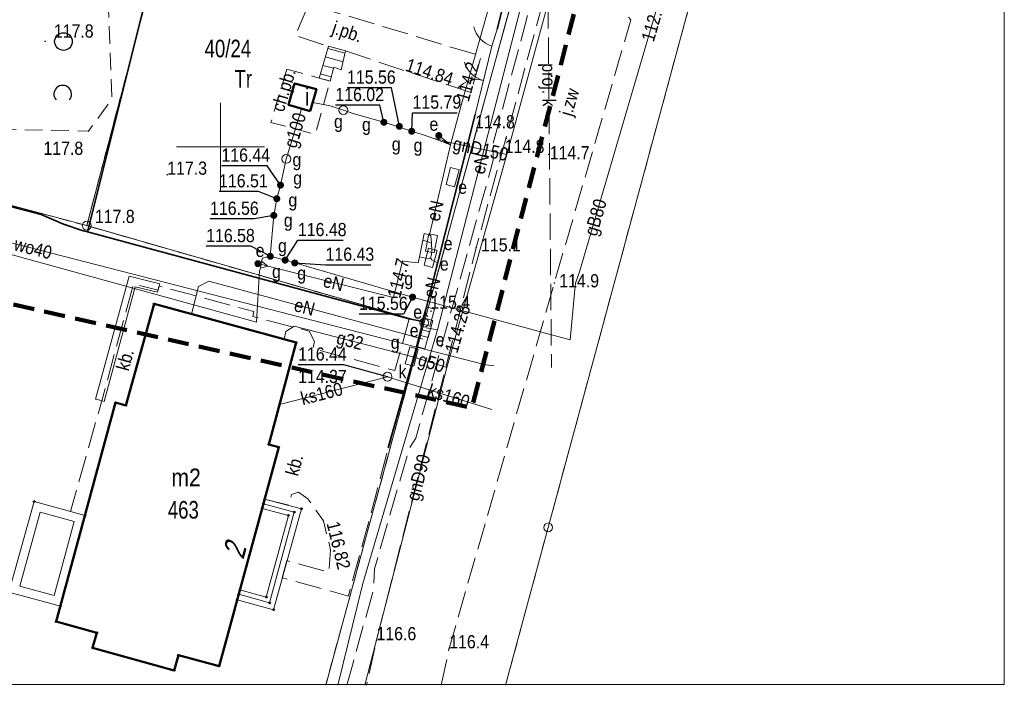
# Model space of a CAD drawing. Header units: metres. Extents: x 6532801 to 6532945, y 6021209 to 6021424.
# Tile 6 of 11: x 6532889 to 6532944, y 6021219 to 6021257. Entities that reach past the tile are written whole.
import ezdxf
from ezdxf.enums import TextEntityAlignment as Align

# ---------------------------------------------------------------- set-up
doc = ezdxf.new("R2010")
doc.units = ezdxf.units.M
doc.header["$MEASUREMENT"] = 0
for name, pattern in [('1.0_0.5', [1.5, 1, -0.5]), ('1.5_0.5', [2, 1.5, -0.5]), ('219-500', [0]), ('4', [1.8, 1.2, -0.6]), ('egug-500', [1, 0.5, -0.5]), ('otob_500', [0]), ('otof_500', [0])]:
    doc.linetypes.add(name, pattern=pattern)
doc.layers.get('0').update_dxf_attribs({"color": 2, "linetype": 'CONTINUOUS', "lineweight": 5})
for name, color, linetype in [('202-punkt graniczny', 7, 'CONTINUOUS'), ('210-oznaczenie konturu użytku gruntowego', 7, 'CONTINUOUS'), ('211-numer działki ewidencyjnej', 7, 'CONTINUOUS'), ('218-kontur użytku gruntowego', 7, 'CONTINUOUS'), ('219-działka ewidencyjna', 7, 'CONTINUOUS'), ('238-Punkt adresowy budynku', 7, 'CONTINUOUS'), ('312-budynek ewidencyjny', 7, 'CONTINUOUS'), ('312-oznaczenie budynku ewidencyjnego', 7, 'CONTINUOUS'), ('312-oznaczenie budynku ewidencyjnego-Atr117', 7, 'CONTINUOUS'), ('352-schody', 7, 'CONTINUOUS'), ('brama', 7, 'CONTINUOUS'), ('budynek', 7, 'CONTINUOUS'), ('budynek-Atr117', 7, 'CONTINUOUS'), ('chodnik', 7, 'CONTINUOUS'), ('chodnik-Atr17', 7, 'CONTINUOUS'), ('elektroenergetyczne urządzenie techniczne', 7, 'CONTINUOUS'), ('elektroenergetyczne urządzenie techniczne-Atr17', 7, 'CONTINUOUS'), ('furtka', 7, 'CONTINUOUS'), ('jezdnia', 7, 'CONTINUOUS'), ('jezdnia-Atr17', 7, 'CONTINUOUS'), ('Obszar opracowania', 7, 'CONTINUOUS'), ('obszar utwardzony', 7, 'CONTINUOUS'), ('obszar utwardzony-Atr17', 7, 'CONTINUOUS'), ('ogrodzenie trwałe', 7, 'CONTINUOUS'), ('pikieta naturalna', 7, 'CONTINUOUS'), ('pikieta naturalna-Atr2', 7, 'CONTINUOUS'), ('pikieta sztuczna', 7, 'CONTINUOUS'), ('pikieta sztuczna-Atr2', 7, 'CONTINUOUS'), ('przewód elektroenergetyczny podziemny', 7, 'CONTINUOUS'), ('przewód elektroenergetyczny podziemny - ob. projektowany', 7, 'CONTINUOUS'), ('przewód elektroenergetyczny podziemny-Atr1', 7, 'CONTINUOUS'), ('przewód gazowy', 7, 'CONTINUOUS'), ('przewód gazowy-Atr1', 7, 'CONTINUOUS'), ('przewód kanalizacyjny', 7, 'CONTINUOUS'), ('przewód kanalizacyjny - ob. projektowany', 7, 'CONTINUOUS'), ('przewód kanalizacyjny - ob. projektowany-Atr1', 7, 'CONTINUOUS'), ('przewód kanalizacyjny-Atr1', 7, 'CONTINUOUS'), ('przewód wodociągowy', 7, 'CONTINUOUS'), ('przewód wodociągowy-Atr1', 7, 'CONTINUOUS'), ('Punkt budynku', 7, 'CONTINUOUS'), ('Ramki i opis wydruku', 7, 'CONTINUOUS'), ('rzędna', 7, 'CONTINUOUS'), ('rzędna-Atr2', 7, 'CONTINUOUS'), ('rzędna-Atr3', 7, 'CONTINUOUS'), ('schody w ciągu komunikacyjnym', 7, 'CONTINUOUS'), ('szafa elektroenergetyczna lub kontener', 7, 'CONTINUOUS'), ('szafa elektroenergetyczna lub kontener-Atr17', 7, 'CONTINUOUS'), ('szafa gazowa lub kontener', 7, 'CONTINUOUS'), ('szafa gazowa lub kontener-Atr17', 7, 'CONTINUOUS'), ('taras', 7, 'CONTINUOUS'), ('Wstawianie ramki sekcyjnej z opisem', 7, 'CONTINUOUS'), ('właz do komory lub kanału - okrągły', 7, 'CONTINUOUS'), ('właz do komory lub kanału - okrągły-Atr17', 7, 'CONTINUOUS'), ('zadrzewienie  zakrzewienie', 7, 'CONTINUOUS'), ('zasuwa lub zawór', 7, 'CONTINUOUS'), ('zasuwa lub zawór-Atr17', 7, 'CONTINUOUS'), ('ściana oporowa (linia)', 7, 'CONTINUOUS')]:
    doc.layers.add(name, color=color, linetype=linetype)
doc.styles.get("Standard").update_dxf_attribs({"font": 'Working1250', "width": 0.75})
doc.linetypes.add('902-500', pattern='A,3.75,0,[1,ksztalty.shx,S=0.5,R=0,X=0,Y=0],3.75', length=7.5)
doc.linetypes.add('otdn_500', pattern='A,5,0,[21,ksztalty.shx,S=0.5,R=0,X=-1,Y=0]', length=5)

# ---------------------------------------------------------------- blocks, each defined once
blk = doc.blocks.new('PUNKTBUD')
at = {"color": 0}
blk.add_circle((0, 0), 0.045, dxfattribs=at)
blk = doc.blocks.new('202')
at = {"color": 0, "linetype": 'Continuous', "lineweight": 0}
blk.add_circle((0, 0), 0.25, dxfattribs=at)
blk = doc.blocks.new('US22')
at = {"color": 0, "linetype": 'Continuous', "lineweight": 13}
blk.add_circle((0, 0), 0.25, dxfattribs=at)
blk = doc.blocks.new('PW01')
at = {"linetype": 'Continuous', "lineweight": 13}
h = blk.add_hatch(color=0, dxfattribs=at)
edge = h.paths.add_edge_path()
edge.add_arc((0, 0), 0.045, 0, 360)
blk = doc.blocks.new('US20')
at = {"color": 0, "linetype": 'Continuous', "lineweight": 13}
for p, q in [((-0.5, -0.25), (-0.5, 0.25)), ((-0.5, 0.25), (0.5, 0.25)), ((0.5, -0.25), (0.5, 0.25)), ((-0.5, -0.25), (0.5, -0.25))]:
    blk.add_line(p, q, dxfattribs=at)
blk = doc.blocks.new('US18')
at = {"color": 0, "linetype": 'Continuous', "lineweight": 13}
for p, q in [((-0.5, -0.25), (-0.5, 0.25)), ((-0.5, 0.25), (0.5, 0.25)), ((0.5, -0.25), (0.5, 0.25)), ((-0.5, -0.25), (0.5, -0.25))]:
    blk.add_line(p, q, dxfattribs=at)
blk = doc.blocks.new('US25')
at = {"linetype": 'Continuous', "lineweight": 0}
h = blk.add_hatch(color=0, dxfattribs=at)
edge = h.paths.add_edge_path()
edge.add_arc((0, 0), 0.2, 0, 360)
blk = doc.blocks.new('OK02')
at = {"color": 0, "linetype": 'Continuous', "lineweight": 0}
for centre, start, end in [((-1.5, 0), 0, 60), ((1.5, 0), 120, 180)]:
    blk.add_arc(centre, 1.5, start, end, dxfattribs=at)
blk = doc.blocks.new('OK04')
at = {"color": 0, "linetype": 'Continuous', "lineweight": 0}
blk.add_arc((1.5, 0.001), 1.5, 120, 180, dxfattribs=at)
blk = doc.blocks.new('OTZK1')
at = {"color": 0, "linetype": 'Continuous'}
blk.add_circle((0, 0), 0.5, dxfattribs=at)
blk = doc.blocks.new('OTZK2')
at = {"color": 0, "linetype": 'Continuous'}
blk.add_arc((0, 0), 0.5, 318.85, 221.162, dxfattribs=at)

msp = doc.modelspace()

# ---------------------------------------------------------------- linework, layer by layer
at = {"layer": '218-kontur użytku gruntowego', "color": 3, "linetype": 'egug-500', "lineweight": 18, "flags": 128}
for points in [[(6532918.6, 6021228.38), (6532937.08, 6021296.73)], [(6532897.43, 6021264.68), (6532892.4, 6021245.52)], [(6532892.4, 6021245.52), (6532897.43, 6021264.68)], [(6532911.56, 6021240.01), (6532916.81, 6021259.31)], [(6532916.81, 6021259.31), (6532911.56, 6021240.01)], [(6532892.4, 6021245.52), (6532874.38, 6021250.32)], [(6532874.38, 6021250.32), (6532892.4, 6021245.52)], [(6532892.4, 6021245.52), (6532911.56, 6021240.01)], [(6532911.56, 6021240.01), (6532892.4, 6021245.52)], [(6532905.969, 6021219.41), (6532911.56, 6021240.01)], [(6532911.56, 6021240.01), (6532905.969, 6021219.41)], [(6532916.181, 6021219.41), (6532918.6, 6021228.38)]]:
    msp.add_lwpolyline(points, dxfattribs=at)
at = {"layer": '219-działka ewidencyjna', "color": 7, "linetype": '219-500', "lineweight": 18, "flags": 128}
for points in [[(6532918.6, 6021228.38), (6532937.08, 6021296.73)], [(6532892.4, 6021245.52), (6532897.43, 6021264.68)], [(6532911.56, 6021240.01), (6532916.81, 6021259.31)], [(6532892.4, 6021245.52), (6532874.38, 6021250.32)], [(6532892.4, 6021245.52), (6532911.56, 6021240.01)], [(6532905.969, 6021219.41), (6532911.56, 6021240.01)], [(6532916.181, 6021219.41), (6532918.6, 6021228.38)]]:
    msp.add_lwpolyline(points, dxfattribs=at)
at = {"layer": '312-budynek ewidencyjny', "color": 7, "linetype": 'Continuous', "lineweight": 50, "flags": 128}
for points in [[(6532894.62, 6021235.31), (6532896.22, 6021241.08)], [(6532896.22, 6021241.08), (6532904.29, 6021238.88)], [(6532904.29, 6021238.88), (6532902.73, 6021233.09)], [(6532890.66, 6021223.03), (6532894.04, 6021235.47)], [(6532894.04, 6021235.47), (6532894.62, 6021235.31)], [(6532902.73, 6021233.09), (6532903.3, 6021232.93)], [(6532903.3, 6021232.93), (6532899.91, 6021220.5)], [(6532892.97, 6021222.4), (6532890.66, 6021223.03)], [(6532892.73, 6021221.53), (6532892.97, 6021222.4)], [(6532897.37, 6021220.26), (6532892.73, 6021221.53)], [(6532897.6, 6021221.12), (6532897.37, 6021220.26)], [(6532899.91, 6021220.5), (6532897.6, 6021221.12)]]:
    msp.add_lwpolyline(points, dxfattribs=at)
at = {"layer": '352-schody', "color": 7, "linetype": 'Continuous', "lineweight": 18, "flags": 128}
for points in [[(6532902.5, 6021229.99), (6532904.59, 6021229.44), (6532903.01, 6021223.7), (6532900.94, 6021224.26), (6532901.03, 6021224.58), (6532902.78, 6021224.09), (6532904.18, 6021229.25), (6532902.43, 6021229.72)], [(6532902.5, 6021229.99), (6532904.59, 6021229.44), (6532903.01, 6021223.7), (6532900.94, 6021224.26), (6532901.03, 6021224.58), (6532902.78, 6021224.09), (6532904.18, 6021229.25), (6532902.43, 6021229.72)], [(6532902.43, 6021229.72), (6532904.18, 6021229.25), (6532902.78, 6021224.09), (6532901.03, 6021224.58), (6532901.1, 6021224.84), (6532902.59, 6021224.42), (6532903.85, 6021229.06), (6532902.36, 6021229.46)], [(6532902.43, 6021229.72), (6532904.18, 6021229.25), (6532902.78, 6021224.09), (6532901.03, 6021224.58), (6532901.1, 6021224.84), (6532902.59, 6021224.42), (6532903.85, 6021229.06), (6532902.36, 6021229.46)]]:
    msp.add_lwpolyline(points, close=True, dxfattribs=at)
at = {"layer": 'brama', "color": 7, "linetype": 'otob_500', "lineweight": 18, "flags": 128}
msp.add_lwpolyline([(6532914.46, 6021251.83), (6532915.4, 6021255.71)], dxfattribs=at)
at = {"layer": 'budynek', "color": 7, "linetype": 'Continuous', "lineweight": 50, "flags": 128}
msp.add_lwpolyline([(6532905.08, 6021252.02), (6532905.44, 6021253.27), (6532904.2, 6021253.6), (6532903.85, 6021252.39)], close=True, dxfattribs=at)
at = {"layer": 'chodnik', "color": 7, "linetype": '1.0_0.5', "lineweight": 18, "flags": 128}
for points in [[(6532903.76, 6021254.4), (6532902.86, 6021251.38), (6532905.38, 6021250.71), (6532906.22, 6021253.73), (6532905.6, 6021253.9)], [(6532903.85, 6021252.39), (6532904.2, 6021253.6), (6532905.44, 6021253.27), (6532905.08, 6021252.02)]]:
    msp.add_lwpolyline(points, close=True, dxfattribs=at)
at = {"layer": 'furtka', "color": 7, "linetype": 'otof_500', "lineweight": 18, "flags": 128}
msp.add_lwpolyline([(6532915.4, 6021255.71), (6532915.7, 6021256.67)], dxfattribs=at)
at = {"layer": 'jezdnia', "color": 7, "linetype": '1.5_0.5', "lineweight": 18, "flags": 128}
msp.add_lwpolyline([(6532912.529, 6021219.41), (6532912.98, 6021221.51), (6532918.95, 6021242.26), (6532923.29, 6021257.2), (6532922.3, 6021258.55), (6532918.66, 6021259.53), (6532914.51, 6021244.27), (6532908.85, 6021221.97), (6532908.29, 6021219.41)], dxfattribs=at)
msp.add_lwpolyline([(6532907.09, 6021255.44), (6532914.21, 6021253.08), (6532914.79, 6021255.15), (6532905, 6021258.1), (6532904.24, 6021256.32), (6532906.12, 6021255.71)], close=True, dxfattribs=at)
at = {"layer": 'Obszar opracowania', "color": 3, "linetype": '4', "lineweight": 200, "flags": 128}
msp.add_lwpolyline([(6532859.8, 6021351.42), (6532875.32, 6021346.3), (6532934.68, 6021313.91), (6532914.26, 6021235.16), (6532815.99, 6021257.34), (6532829.54, 6021340.4)], close=True, dxfattribs=at)
at = {"layer": 'obszar utwardzony', "color": 7, "linetype": '1.5_0.5', "lineweight": 18, "flags": 128}
msp.add_lwpolyline([(6532891.47, 6021229.28), (6532892.3, 6021229.06), (6532894.04, 6021235.47), (6532894.62, 6021235.31), (6532896.22, 6021241.08), (6532904.29, 6021238.88), (6532902.73, 6021233.09), (6532903.3, 6021232.93), (6532902.5, 6021229.99), (6532903.89, 6021229.64), (6532904.03, 6021230.25), (6532904.43, 6021230.38), (6532904.95, 6021230.01), (6532905.84, 6021228.75), (6532906.24, 6021227.11), (6532906.14, 6021225.84), (6532903.76, 6021226.5), (6532903.5, 6021225.51), (6532907.26, 6021224.48), (6532907.53, 6021225.49), (6532908.27, 6021228.17), (6532909.52, 6021232.9), (6532910.9, 6021237.79), (6532911.04, 6021238.33), (6532911.49, 6021240.08), (6532910.71, 6021240.22), (6532909.9, 6021237.29), (6532905.24, 6021238.53), (6532905.33, 6021238.93), (6532905.03, 6021239.53), (6532901.83, 6021240.35), (6532901.89, 6021240.64), (6532896.51, 6021242.09), (6532896.45, 6021241.86), (6532895.05, 6021242.2), (6532893.25, 6021235.57)], close=True, dxfattribs=at)
at = {"layer": 'ogrodzenie trwałe', "color": 7, "linetype": '902-500', "lineweight": 35, "flags": 128}
for points in [[(6532916.42, 6021259.56), (6532908.27, 6021261.93), (6532897.37, 6021264.85), (6532892.44, 6021245.16), (6532910.71, 6021240.22)], [(6532916.42, 6021259.56), (6532915.7, 6021256.67)], [(6532914.46, 6021251.83), (6532911.49, 6021240.08)], [(6532874.09, 6021250.27), (6532889.81, 6021246.15), (6532891.07, 6021245.6), (6532892.19, 6021245.23), (6532892.44, 6021245.16)], [(6532909.52, 6021232.9), (6532910.9, 6021237.79), (6532911.04, 6021238.33), (6532911.49, 6021240.08), (6532910.71, 6021240.22)]]:
    msp.add_lwpolyline(points, dxfattribs=at)
at = {"layer": 'przewód elektroenergetyczny podziemny', "color": 1, "linetype": 'Continuous', "lineweight": 18, "flags": 128}
for points in [[(6532849.03, 6021323.68), (6532847.28, 6021321.84), (6532854.39, 6021313.88), (6532859.97, 6021317.13), (6532866.1, 6021318.2), (6532870.54, 6021317.81), (6532883.57, 6021315.79), (6532887.35, 6021315.4), (6532889.54, 6021314.13), (6532908.66, 6021308.67), (6532920.57, 6021306.28), (6532926.79, 6021304.62), (6532928.01, 6021302.62), (6532928.37, 6021301.6), (6532928.37, 6021300.93), (6532927.97, 6021299.64), (6532919.57, 6021268.6), (6532918.88, 6021266.88), (6532918.61, 6021265.01), (6532917.42, 6021259.43), (6532912.31, 6021239.61), (6532911.67, 6021239.71)], [(6532901.8, 6021262.95), (6532910.58, 6021260.74), (6532915.62, 6021259.35), (6532913.65, 6021252.36), (6532913.05, 6021250.11)], [(6532913.05, 6021250.11), (6532912.1, 6021250.47)], [(6532913.05, 6021250.11), (6532912.39, 6021250.64)], [(6532913.05, 6021250.11), (6532912.56, 6021250.37)], [(6532913.05, 6021250.11), (6532911.86, 6021245)], [(6532911.56, 6021245.08), (6532911.48, 6021244.69), (6532911.29, 6021243.74)], [(6532911.86, 6021245), (6532911.56, 6021245.08)], [(6532911.86, 6021245), (6532911.94, 6021244.94), (6532911.97, 6021244.52)], [(6532911.97, 6021244.52), (6532911.78, 6021244.6), (6532911.48, 6021244.69)], [(6532911.92, 6021243.69), (6532911.97, 6021243.88), (6532911.99, 6021244.09), (6532911.97, 6021244.52)], [(6532911.29, 6021243.74), (6532911.21, 6021243.4), (6532910.33, 6021243.5), (6532909.82, 6021241.44), (6532902.68, 6021243.21)], [(6532911.29, 6021243.74), (6532911.8, 6021243.63), (6532911.92, 6021243.69)], [(6532911.77, 6021240.36), (6532911.66, 6021240.46), (6532911.64, 6021240.68), (6532912.34, 6021243.38), (6532911.99, 6021243.58), (6532911.92, 6021243.69)], [(6532902.68, 6021243.21), (6532902.12, 6021243.36)], [(6532902.68, 6021243.21), (6532902.26, 6021243.11)], [(6532902.68, 6021243.21), (6532902.33, 6021243.5)], [(6532898.35, 6021240.5), (6532898.75, 6021242.06), (6532899.34, 6021242.36), (6532910.75, 6021239.28), (6532911.49, 6021239.07)], [(6532912.31, 6021239.61), (6532908.07, 6021225.19), (6532906.649, 6021219.41)]]:
    msp.add_lwpolyline(points, dxfattribs=at)
at = {"layer": 'przewód elektroenergetyczny podziemny - ob. projektowany', "color": 1, "linetype": '1.5_0.5', "lineweight": 18, "flags": 128}
msp.add_lwpolyline([(6532907.168, 6021219.41), (6532907.52, 6021220.68), (6532908.68, 6021224.86), (6532908.73, 6021226.02), (6532910.7, 6021232.83), (6532911.08, 6021233.44), (6532915.48, 6021249.23), (6532915.47, 6021250.17), (6532917.79, 6021258.77), (6532917.94, 6021259.31)], dxfattribs=at)
at = {"layer": 'przewód gazowy', "color": 52, "linetype": 'Continuous', "lineweight": 18, "flags": 128}
for points in [[(6532932.17, 6021283.89), (6532925, 6021258.66), (6532919.14, 6021260.22), (6532916.25, 6021249.56), (6532912.84, 6021237.47), (6532908.184, 6021219.41)], [(6532925, 6021258.66), (6532920.38, 6021242.9), (6532920.15, 6021242.26), (6532920.1, 6021241.69), (6532919.85, 6021239.03), (6532910.9, 6021241.46), (6532904.21, 6021243.4), (6532903.66, 6021243.56), (6532902.82, 6021243.78)], [(6532904.59, 6021252.16), (6532903.8, 6021249.55), (6532903.73, 6021249.31), (6532903.6, 6021248.76), (6532903.4, 6021247.82), (6532903.19, 6021247.05), (6532903.02, 6021246.1), (6532902.82, 6021243.78)], [(6532916.25, 6021249.56), (6532912.84, 6021250.28), (6532912.56, 6021250.37), (6532912.1, 6021250.47), (6532911.73, 6021250.6), (6532910.85, 6021250.88), (6532909.27, 6021251.39), (6532907.58, 6021251.87), (6532906.97, 6021252.08), (6532906.23, 6021252.32), (6532905.23, 6021252.52)], [(6532859.04, 6021251.89), (6532902.03, 6021240.04), (6532902.21, 6021242.96)], [(6532902.21, 6021242.96), (6532902.26, 6021243.11), (6532902.33, 6021243.5), (6532902.38, 6021243.68), (6532902.82, 6021243.78)], [(6532910.85, 6021238.09), (6532904.18, 6021239.81), (6532903.71, 6021239.5), (6532903.61, 6021239.06)], [(6532910.85, 6021238.09), (6532912.84, 6021237.47)]]:
    msp.add_lwpolyline(points, dxfattribs=at)
at = {"layer": 'przewód kanalizacyjny', "color": 34, "linetype": 'Continuous', "lineweight": 18, "flags": 128}
for points in [[(6532903.34, 6021235.36), (6532909.48, 6021236.94)], [(6532915.4, 6021235.07), (6532909.48, 6021236.94)]]:
    msp.add_lwpolyline(points, dxfattribs=at)
at = {"layer": 'przewód kanalizacyjny - ob. projektowany', "color": 34, "linetype": '1.5_0.5', "lineweight": 18, "flags": 128}
msp.add_lwpolyline([(6532918.5, 6021268.21), (6532918.79, 6021237.47)], dxfattribs=at)
at = {"layer": 'przewód wodociągowy', "color": 5, "linetype": 'Continuous', "lineweight": 18, "flags": 128}
msp.add_lwpolyline([(6532844.11, 6021244.17), (6532848.25, 6021244.05), (6532856.11, 6021250.75), (6532873.02, 6021245.94), (6532883.24, 6021245.8), (6532915.05, 6021237.61), (6532915.54, 6021237.56)], dxfattribs=at)
at = {"layer": 'Ramki i opis wydruku', "color": 7, "linetype": 'Continuous', "lineweight": 13, "flags": 128}
msp.add_lwpolyline([(6532801.1, 6021219.46), (6532944.5, 6021219.46), (6532944.5, 6021424.36), (6532801.1, 6021424.36)], close=True, dxfattribs=at)
at = {"layer": 'rzędna-Atr2', "color": 7, "flags": 128}
for points in [[(6532910.15, 6021251.16), (6532909.71, 6021253.35), (6532907.18, 6021253.35)], [(6532909.27, 6021251.39), (6532909.04, 6021252.36), (6532906.516, 6021252.36)], [(6532910.85, 6021250.88), (6532910.9, 6021251.93), (6532913.429, 6021251.93)], [(6532903.4, 6021247.82), (6532902.64, 6021248.92), (6532900.047, 6021248.92)], [(6532903.19, 6021247.05), (6532902.15, 6021247.46), (6532899.913, 6021247.46)], [(6532903.02, 6021246.1), (6532901.9, 6021245.9), (6532899.402, 6021245.9)], [(6532902.82, 6021243.78), (6532901.71, 6021244.35), (6532899.18, 6021244.35)], [(6532903.66, 6021243.56), (6532904.39, 6021244.69), (6532906.951, 6021244.69)], [(6532904.21, 6021243.4), (6532905.96, 6021243.29), (6532908.521, 6021243.29)], [(6532910.9, 6021241.46), (6532910.39, 6021240.5), (6532907.86, 6021240.5)], [(6532909.48, 6021236.94), (6532907, 6021237.62), (6532904.401, 6021237.62)]]:
    msp.add_lwpolyline(points, dxfattribs=at)
at = {"layer": 'schody w ciągu komunikacyjnym', "color": 7, "linetype": 'Continuous', "lineweight": 18, "flags": 128}
msp.add_lwpolyline([(6532906.22, 6021253.73), (6532906.43, 6021254.53), (6532906.85, 6021254.36), (6532907.09, 6021255.44), (6532906.12, 6021255.71), (6532905.6, 6021253.9)], close=True, dxfattribs=at)
for points in [[(6532906.084, 6021255.585), (6532907.064, 6021255.321)], [(6532905.946, 6021255.104), (6532906.955, 6021254.833)], [(6532905.808, 6021254.623), (6532906.412, 6021254.461)], [(6532905.67, 6021254.143), (6532906.285, 6021253.977)]]:
    msp.add_lwpolyline(points, dxfattribs=at)
at = {"layer": 'taras', "color": 0, "lineweight": 18}
for p, q in [((6532887.98, 6021224.7), (6532889.41, 6021229.85)), ((6532889.41, 6021229.85), (6532892.3, 6021229.06)), ((6532888.596, 6021225.049), (6532889.759, 6021229.236)), ((6532889.759, 6021229.236), (6532891.687, 6021228.71)), ((6532891.687, 6021228.71), (6532890.548, 6021224.515)), ((6532892.3, 6021229.06), (6532890.9, 6021223.9)), ((6532890.9, 6021223.9), (6532887.98, 6021224.7)), ((6532890.548, 6021224.515), (6532888.596, 6021225.049))]:
    msp.add_line(p, q, dxfattribs=at)
at = {"layer": 'Wstawianie ramki sekcyjnej z opisem', "color": 7, "linetype": 'Continuous', "lineweight": 13, "flags": 128}
for points in [[(6532900, 6021247.5), (6532900, 6021252.5)], [(6532897.5, 6021250), (6532902.5, 6021250)]]:
    msp.add_lwpolyline(points, dxfattribs=at)
at = {"layer": 'zadrzewienie  zakrzewienie', "color": 7, "linetype": '1.0_0.5', "lineweight": 18, "flags": 128}
msp.add_lwpolyline([(6532831.99, 6021261.81), (6532857.46, 6021257.54), (6532868.82, 6021257.7), (6532886.04, 6021251.03), (6532892.5, 6021250.89), (6532893.82, 6021252.7), (6532893.61, 6021258.22), (6532870.97, 6021265.81), (6532864.97, 6021263.96), (6532848.32, 6021270.45), (6532834.52, 6021272.1)], close=True, dxfattribs=at)
at = {"layer": 'ściana oporowa (linia)', "color": 0, "linetype": 'otdn_500', "lineweight": 18}
for p, q in [((6532894.803, 6021242.651), (6532892.899, 6021235.666)), ((6532896.54, 6021242.223), (6532894.803, 6021242.651)), ((6532896.54, 6021242.223), (6532896.48, 6021241.98)), ((6532892.899, 6021235.666), (6532893.14, 6021235.6))]:
    msp.add_line(p, q, dxfattribs=at)
at = {"layer": 'ściana oporowa (linia)', "color": 0, "lineweight": 18}
for p, q in [((6532895.157, 6021242.049), (6532893.381, 6021235.534)), ((6532896.42, 6021241.737), (6532895.157, 6021242.049)), ((6532896.42, 6021241.737), (6532896.48, 6021241.98)), ((6532893.381, 6021235.534), (6532893.14, 6021235.6))]:
    msp.add_line(p, q, dxfattribs=at)

# ---------------------------------------------------------------- block references
at = {"layer": '202-punkt graniczny', "color": 7, "linetype": 'Continuous', "lineweight": 18}
for p in [(6532892.4, 6021245.52), (6532911.56, 6021240.01), (6532918.6, 6021228.38)]:
    msp.add_blockref('202', p, dxfattribs=at)
at = {"layer": 'brama', "color": 7, "linetype": 'Continuous', "lineweight": 18, "rotation": 76.381}
msp.add_blockref('OK02', (6532914.93, 6021253.77), dxfattribs=at)
at = {"layer": 'elektroenergetyczne urządzenie techniczne', "color": 1, "linetype": 'Continuous', "lineweight": 18}
for p in [(6532912.39, 6021250.64), (6532902.12, 6021243.36)]:
    msp.add_blockref('US25', p, dxfattribs=at)
at = {"layer": 'furtka', "color": 7, "linetype": 'Continuous', "lineweight": 18, "rotation": 72.646}
msp.add_blockref('OK04', (6532915.4, 6021255.71), dxfattribs=at)
at = {"layer": 'pikieta naturalna', "color": 7, "linetype": 'Continuous', "lineweight": 13}
for p in [(6532890.04, 6021255.99), (6532892.5, 6021250.89), (6532914.56, 6021250.89), (6532916.22, 6021250.47), (6532918.64, 6021249.57), (6532896.97, 6021248.41), (6532892.4, 6021245.52), (6532914.51, 6021244.27), (6532918.95, 6021242.26), (6532911.95, 6021240.66), (6532908.85, 6021221.97), (6532912.98, 6021221.51)]:
    msp.add_blockref('PW01', p, dxfattribs=at)
at = {"layer": 'pikieta sztuczna', "color": 7, "linetype": 'Continuous', "lineweight": 13}
for p in [(6532914.21, 6021253.08), (6532905.84, 6021228.75)]:
    msp.add_blockref('PW01', p, dxfattribs=at)
at = {"layer": 'Punkt budynku', "color": 5, "linetype": 'Continuous', "lineweight": 18}
for p in [(6532896.22, 6021241.08), (6532904.29, 6021238.88), (6532894.04, 6021235.47), (6532894.62, 6021235.31), (6532902.73, 6021233.09), (6532903.3, 6021232.93), (6532889.41, 6021229.85), (6532902.43, 6021229.72), (6532902.5, 6021229.99), (6532892.3, 6021229.06), (6532902.36, 6021229.46), (6532903.85, 6021229.06), (6532904.18, 6021229.25), (6532904.59, 6021229.44), (6532901.03, 6021224.58), (6532901.1, 6021224.84), (6532900.94, 6021224.26), (6532902.59, 6021224.42), (6532902.78, 6021224.09), (6532890.9, 6021223.9), (6532903.01, 6021223.7), (6532890.66, 6021223.03), (6532892.97, 6021222.4), (6532892.73, 6021221.53), (6532897.6, 6021221.12), (6532897.37, 6021220.26), (6532899.91, 6021220.5)]:
    msp.add_blockref('PUNKTBUD', p, dxfattribs=at)
at = {"layer": 'rzędna', "color": 1, "linetype": 'Continuous', "lineweight": 18}
for p in [(6532913.65, 6021252.36), (6532910.33, 6021243.5)]:
    msp.add_blockref('PW01', p, dxfattribs=at)
at = {"layer": 'rzędna', "color": 52, "linetype": 'Continuous', "lineweight": 18}
for p, rotation in [((6532909.27, 6021251.39), 346.578), ((6532910.15, 6021251.16), 342.3), ((6532910.85, 6021250.88), 339.863), ((6532903.4, 6021247.82), 75.44), ((6532903.19, 6021247.05), 74.745), ((6532903.02, 6021246.1), 79.854), ((6532902.82, 6021243.78), 78.984), ((6532903.66, 6021243.56), 346.76), ((6532904.21, 6021243.4), 343.78), ((6532910.9, 6021241.46), 344.665)]:
    msp.add_blockref('PW01', p, dxfattribs=dict(at, rotation=rotation))
msp.add_blockref('PW01', (6532912.84, 6021237.47), dxfattribs=at)
at = {"layer": 'rzędna', "color": 34, "linetype": 'Continuous', "lineweight": 18}
msp.add_blockref('PW01', (6532909.48, 6021236.94), dxfattribs=at)
at = {"layer": 'szafa elektroenergetyczna lub kontener', "color": 1, "linetype": 'Continuous', "lineweight": 18}
for p, rotation in [((6532913.17, 6021248.27), 255.027), ((6532911.97, 6021244.52), 78.689), ((6532911.92, 6021243.69), 75.256), ((6532911.77, 6021240.36), 74.475), ((6532911.67, 6021239.71), 74.745), ((6532911.49, 6021239.07), 74.624)]:
    msp.add_blockref('US18', p, dxfattribs=dict(at, rotation=rotation))
at = {"layer": 'szafa gazowa lub kontener', "color": 52, "linetype": 'Continuous', "lineweight": 18, "rotation": 75.068}
msp.add_blockref('US20', (6532910.85, 6021238.09), dxfattribs=at)
at = {"layer": 'właz do komory lub kanału - okrągły', "color": 7, "linetype": 'Continuous', "lineweight": 18}
for p, rotation in [((6532906.97, 6021252.08), 342.951), ((6532903.73, 6021249.31), 75.964)]:
    msp.add_blockref('US22', p, dxfattribs=dict(at, rotation=rotation))
msp.add_blockref('US22', (6532909.48, 6021236.94), dxfattribs=at)
at = {"layer": 'zadrzewienie  zakrzewienie', "color": 7, "linetype": 'Continuous', "lineweight": 18}
for name, p in [('OTZK1', (6532891.076, 6021255.976)), ('OTZK2', (6532891.034, 6021252.987))]:
    msp.add_blockref(name, p, dxfattribs=at)
at = {"layer": 'zasuwa lub zawór', "color": 52, "linetype": 'Continuous', "lineweight": 18}
for p, rotation in [((6532909.27, 6021251.39), 346.578), ((6532910.15, 6021251.16), 342.3), ((6532910.85, 6021250.88), 339.863), ((6532903.4, 6021247.82), 75.44), ((6532903.19, 6021247.05), 74.745), ((6532903.02, 6021246.1), 79.854), ((6532902.82, 6021243.78), 78.984), ((6532903.66, 6021243.56), 346.76), ((6532904.21, 6021243.4), 343.78), ((6532910.9, 6021241.46), 344.665)]:
    msp.add_blockref('US25', p, dxfattribs=dict(at, rotation=rotation))

# ---------------------------------------------------------------- texts
at = {"layer": '210-oznaczenie konturu użytku gruntowego', "color": 3, "linetype": 'Continuous', "lineweight": 18, "width": 0.79}
msp.add_text('Tr', height=1, dxfattribs=at).set_placement((6532900.79, 6021253.36))
at = {"layer": '211-numer działki ewidencyjnej', "color": 7, "linetype": 'Continuous', "lineweight": 18, "width": 0.79}
msp.add_text('40/24', height=1, dxfattribs=at).set_placement((6532899.09, 6021256.08), align=Align.TOP_LEFT)
at = {"layer": '238-Punkt adresowy budynku', "color": 7, "linetype": 'Continuous', "lineweight": 25, "oblique": 15, "width": 0.79}
msp.add_text('2', height=1.25, rotation=74.742, dxfattribs=at).set_placement((6532901.39, 6021226.87), align=Align.CENTER)
at = {"layer": '312-oznaczenie budynku ewidencyjnego', "color": 7, "linetype": 'Continuous', "lineweight": 18, "width": 0.79}
msp.add_text('463', height=1, dxfattribs=at).set_placement((6532897, 6021228.88))
at = {"layer": '312-oznaczenie budynku ewidencyjnego-Atr117', "color": 7, "width": 0.9}
msp.add_text('m2', height=1, dxfattribs=at).set_placement((6532898.04, 6021231.22), align=Align.MIDDLE_CENTER)
at = {"layer": 'budynek-Atr117', "color": 7, "width": 0.8}
msp.add_text('i', height=1, dxfattribs=at).set_placement((6532904.79, 6021252.34))
at = {"layer": 'chodnik-Atr17', "color": 7, "width": 0.9}
msp.add_text('ch.pb.', height=0.75, rotation=73.405, dxfattribs=at).set_placement((6532903.58, 6021251.93))
msp.add_text('ch.pb.', height=0.75, rotation=73.405, dxfattribs=at).set_placement((6532903.58, 6021251.93))
at = {"layer": 'elektroenergetyczne urządzenie techniczne-Atr17', "color": 1, "width": 0.9}
for p in [(6532911.86, 6021250.91), (6532901.99, 6021243.74)]:
    msp.add_text('e', height=0.75, dxfattribs=at).set_placement(p)
at = {"layer": 'jezdnia-Atr17', "color": 7, "width": 0.9}
for s, rotation, p in [('j.pb.', -18.338, (6532906.27, 6021256.45)), ('j.zw', 73.788, (6532919.94, 6021251.69))]:
    msp.add_text(s, height=0.75, rotation=rotation, dxfattribs=at).set_placement(p)
at = {"layer": 'obszar utwardzony-Atr17', "color": 7, "width": 0.9}
for rotation, p in [(74.501, (6532894.77, 6021237.22)), (74.921, (6532904.39, 6021231.25))]:
    msp.add_text('kb.', height=0.75, rotation=rotation, dxfattribs=at).set_placement(p)
at = {"layer": 'pikieta naturalna-Atr2', "color": 7, "width": 0.9}
for s, p in [('117.8', (6532890.53, 6021256.2)), ('114.8', (6532914.45, 6021251.04)), ('117.8', (6532889.94, 6021249.54)), ('117.3', (6532896.97, 6021248.41)), ('117.8', (6532892.86, 6021245.67)), ('116.6', (6532908.85, 6021221.97)), ('116.4', (6532912.98, 6021221.51))]:
    msp.add_text(s, height=0.75, dxfattribs=at).set_placement(p)
for s, p in [('114.8', (6532916.13, 6021250.02)), ('114.7', (6532918.69, 6021249.66)), ('115.1', (6532914.79, 6021244.43)), ('114.9', (6532919.23, 6021242.39)), ('115.4', (6532911.91, 6021241.17))]:
    msp.add_text(s, height=0.75, dxfattribs=at).set_placement(p, align=Align.MIDDLE_LEFT)
at = {"layer": 'pikieta sztuczna-Atr2', "color": 7, "width": 0.9}
for s, rotation, p in [('114.84', -18.338, (6532910.44, 6021254.33)), ('116.82', 283.707, (6532906.01, 6021228.61))]:
    msp.add_text(s, height=0.75, rotation=rotation, dxfattribs=at).set_placement(p)
at = {"layer": 'przewód elektroenergetyczny podziemny-Atr1', "color": 1, "width": 0.9}
for rotation, p in [(75.543, (6532914.6, 6021248.48)), (76.891, (6532912.05, 6021245.8)), (-13.923, (6532905.86, 6021242.42)), (75.465, (6532911.84, 6021241.44)), (344.894, (6532904.21, 6021241.05))]:
    msp.add_text('eN', height=0.75, rotation=rotation, dxfattribs=at).set_placement(p, align=Align.MIDDLE_LEFT)
at = {"layer": 'przewód gazowy-Atr1', "color": 40, "width": 0.9}
for s, rotation, p in [('g100', 73.16, (6532903.93, 6021249.98)), ('gnD150', -11.923, (6532913.22, 6021250.2)), ('gB80', 73.662, (6532920.99, 6021244.98)), ('g32', 345.54, (6532906.62, 6021239.18)), ('g50', -17.305, (6532911.26, 6021237.96)), ('gnD90', 75.542, (6532910.89, 6021229.93))]:
    msp.add_text(s, height=0.75, rotation=rotation, dxfattribs=at).set_placement(p, align=Align.MIDDLE_LEFT)
at = {"layer": 'przewód kanalizacyjny - ob. projektowany-Atr1', "color": 34, "width": 0.9}
msp.add_text('proj. k', height=0.75, rotation=-89.459, dxfattribs=at).set_placement((6532918.63, 6021254.74), align=Align.MIDDLE_LEFT)
at = {"layer": 'przewód kanalizacyjny-Atr1', "color": 34, "width": 0.9}
for rotation, p in [(14.431, (6532904.57, 6021235.68)), (-17.53, (6532911.81, 6021236.2))]:
    msp.add_text('ks160', height=0.75, rotation=rotation, dxfattribs=at).set_placement(p, align=Align.MIDDLE_LEFT)
at = {"layer": 'przewód wodociągowy-Atr1', "color": 5, "width": 0.9}
msp.add_text('wo40', height=0.75, rotation=-14.438, dxfattribs=at).set_placement((6532888.31, 6021244.5), align=Align.MIDDLE_LEFT)
at = {"layer": 'rzędna-Atr2', "color": 40, "width": 0.9}
for s, rotation, p in [('112.56', 73.662, (6532924.23, 6021256.02)), ('114.28', 74.249, (6532913.08, 6021238.33))]:
    msp.add_text(s, height=0.75, rotation=rotation, dxfattribs=at).set_placement(p, align=Align.MIDDLE_LEFT)
at = {"layer": 'rzędna-Atr2', "color": 1, "width": 0.9}
for s, rotation, p in [('114.2', 74.26, (6532913.72, 6021252.61)), ('114.7', 76.095, (6532909.82, 6021241.44))]:
    msp.add_text(s, height=0.75, rotation=rotation, dxfattribs=at).set_placement(p, align=Align.MIDDLE_LEFT)
at = {"layer": 'rzędna-Atr2', "color": 40, "width": 0.9}
for s, p in [('115.56', (6532907.18, 6021253.357)), ('116.02', (6532906.516, 6021252.368)), ('115.79', (6532910.9, 6021251.938)), ('116.44', (6532900.047, 6021248.928)), ('116.51', (6532899.913, 6021247.468)), ('116.56', (6532899.402, 6021245.908)), ('116.58', (6532899.18, 6021244.357)), ('116.48', (6532904.39, 6021244.698)), ('116.43', (6532905.96, 6021243.298)), ('115.56', (6532907.86, 6021240.508))]:
    msp.add_text(s, height=0.75, dxfattribs=at).set_placement(p, align=Align.BOTTOM_LEFT)
at = {"layer": 'rzędna-Atr2', "color": 34, "width": 0.9}
msp.add_text('116.44', height=0.75, dxfattribs=at).set_placement((6532904.401, 6021237.628), align=Align.BOTTOM_LEFT)
at = {"layer": 'rzędna-Atr3', "color": 34, "width": 0.9}
msp.add_text('114.37', height=0.75, dxfattribs=at).set_placement((6532904.401, 6021236.353), align=Align.BOTTOM_LEFT)
at = {"layer": 'szafa elektroenergetyczna lub kontener-Atr17', "color": 1, "width": 0.9}
for p in [(6532913.49, 6021247.33), (6532912.67, 6021244.13), (6532912.45, 6021242.97), (6532912.21, 6021238.67)]:
    msp.add_text('e', height=0.75, dxfattribs=at).set_placement(p)
for p in [(6532910.94, 6021240.99), (6532910.74, 6021239.94)]:
    msp.add_text('e', height=0.75, dxfattribs=at).set_placement(p, align=Align.TOP_LEFT)
at = {"layer": 'szafa gazowa lub kontener-Atr17', "color": 40, "width": 0.9}
msp.add_text('g', height=0.75, dxfattribs=at).set_placement((6532909.66, 6021239.27), align=Align.TOP_LEFT)
at = {"layer": 'właz do komory lub kanału - okrągły-Atr17', "color": 7, "width": 0.9}
for s, p in [('g', (6532906.44, 6021251.06)), ('g', (6532904.08, 6021248.89)), ('k', (6532910.1, 6021236.85))]:
    msp.add_text(s, height=0.75, dxfattribs=at).set_placement(p)
at = {"layer": 'zasuwa lub zawór-Atr17', "color": 40, "width": 0.9}
for p in [(6532908.03, 6021250.89), (6532909.72, 6021249.78), (6532910.96, 6021249.71), (6532904.12, 6021247.85), (6532903.85, 6021246.6), (6532903.59, 6021245.45), (6532903.26, 6021244.01), (6532902.92, 6021242.54), (6532904.35, 6021242.45), (6532910.43, 6021242.13)]:
    msp.add_text('g', height=0.75, dxfattribs=at).set_placement(p)

doc.saveas('drawing.dxf')
